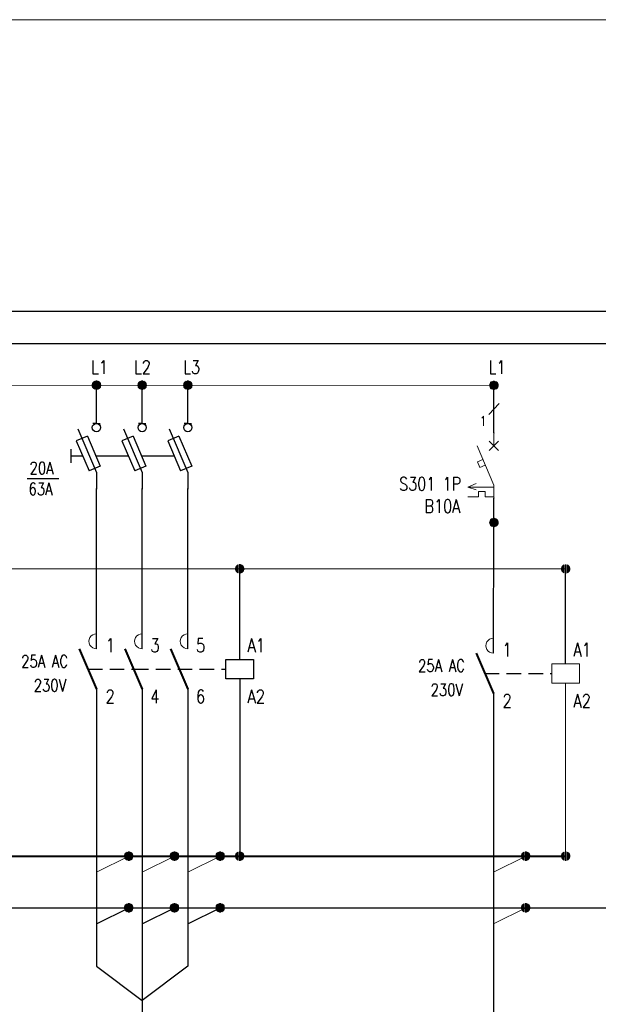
# Model space of a CAD drawing. Header units: millimetres. Extents: x 2505 to 3495, y 1397 to 1684.
# Tile 36 of 59: x 3034 to 3084, y 1599 to 1684. Entities that reach past the tile are written whole.
import ezdxf
from ezdxf.enums import TextEntityAlignment as Align

# ---------------------------------------------------------------- set-up
doc = ezdxf.new("R2010")
doc.units = ezdxf.units.MM
doc.linetypes.add('DASHED', pattern=[19.05, 12.7, -6.35])
doc.linetypes.add('DASHED2', pattern=[0.375, 0.25, -0.125])
for name, color, linetype, lineweight in [('#elektryczne', 7, 'Continuous', 20), ('EB_PRZEWODY', 3, 'Continuous', 20), ('PRZEWODY', 3, 'Continuous', 20), ('SYMBOL', 3, 'Continuous', 20), ('SZYNY', 1, 'Continuous', 40)]:
    doc.layers.add(name, color=color, linetype=linetype, lineweight=lineweight)
for name, color, linetype in [('0IE-SYMBOL', 3, 'Continuous'), ('IE-SYMBOL', 3, 'Continuous'), ('OPIS', 7, 'Continuous')]:
    doc.layers.add(name, color=color, linetype=linetype)
doc.styles.add('ROMANS', font='romans.shx', dxfattribs={"width": 0.8})
doc.styles.add('SIMPLEX', font='simplex.shx', dxfattribs={"width": 0.8})

# ---------------------------------------------------------------- blocks, each defined once
blk = doc.blocks.new('Styk stycznika 1P')
at = {"layer": 'SYMBOL'}
blk.add_arc((0, 4.197), 0.659, 89.99964, 270, dxfattribs=at)
at = {"layer": 'SZYNY'}
blk.add_line((-1.516, 3.537), (0, 0), dxfattribs=at)
blk = doc.blocks.new('P-PUNKT')
for p, q in [((-0.64, 0.17), (-0.66, 0.02)), ((-0.64, 0.17), (-0.66, 0.02)), ((-0.64, 0), (-0.66, -0.03)), ((-0.6, 0.28), (-0.64, 0.17)), ((-0.6, 0.28), (-0.64, 0.17)), ((-0.6, 0.14), (-0.64, 0.09)), ((-0.6, 0), (-0.64, 0)), ((-0.51, 0.43), (-0.6, 0.28)), ((-0.51, 0.43), (-0.6, 0.28)), ((-0.51, 0.29), (-0.6, 0.19)), ((-0.51, 0.15), (-0.6, 0.1)), ((-0.51, 0.01), (-0.6, 0)), ((-0.4, 0.52), (-0.51, 0.43)), ((-0.4, 0.52), (-0.51, 0.43)), ((-0.4, 0.41), (-0.51, 0.33)), ((-0.4, 0.29), (-0.51, 0.24)), ((-0.4, 0.17), (-0.51, 0.15)), ((-0.4, 0.06), (-0.51, 0.05)), ((-0.27, 0.61), (-0.4, 0.52)), ((-0.27, 0.61), (-0.4, 0.52)), ((-0.27, 0.5), (-0.4, 0.43)), ((-0.27, 0.38), (-0.4, 0.33)), ((-0.27, 0.27), (-0.4, 0.24)), ((-0.27, 0.16), (-0.4, 0.14)), ((-0.27, 0.05), (-0.4, 0.05)), ((-0.27, 0.61), (-0.27, -0.61)), ((-0.27, 0.61), (-0.27, -0.61)), ((-0.1, 0.66), (0.1, 0.66)), ((-0.1, 0.66), (0.1, 0.66)), ((-0.1, -0.66), (-0.1, 0.66)), ((-0.1, 0.66), (-0.1, -0.66)), ((-0.1, 0.56), (0.1, 0.56)), ((-0.1, 0.46), (0.1, 0.46)), ((-0.1, 0.36), (0.1, 0.36)), ((-0.1, 0.26), (0.1, 0.26)), ((-0.1, 0.15), (0.1, 0.15)), ((-0.1, 0.05), (0.1, 0.05)), ((0.1, -0.66), (0.1, 0.66)), ((0.1, 0.66), (0.1, -0.66)), ((0.27, 0.61), (0.27, -0.61)), ((0.27, 0.61), (0.27, -0.61)), ((0.27, 0.61), (0.4, 0.52)), ((0.27, 0.61), (0.4, 0.52)), ((0.27, 0.5), (0.4, 0.43)), ((0.27, 0.38), (0.4, 0.33)), ((0.27, 0.27), (0.4, 0.24)), ((0.27, 0.16), (0.4, 0.14)), ((0.27, 0.05), (0.4, 0.05)), ((0.4, 0.52), (0.51, 0.43)), ((0.4, 0.52), (0.51, 0.43)), ((0.4, 0.41), (0.51, 0.33)), ((0.4, 0.29), (0.51, 0.24)), ((0.4, 0.17), (0.51, 0.15)), ((0.4, 0.06), (0.51, 0.05)), ((0.51, 0.43), (0.6, 0.28)), ((0.51, 0.43), (0.6, 0.28)), ((0.51, 0.29), (0.6, 0.19)), ((0.51, 0.15), (0.6, 0.1)), ((0.51, 0.01), (0.6, 0)), ((0.6, 0.28), (0.64, 0.17)), ((0.6, 0.28), (0.64, 0.17)), ((0.6, 0.14), (0.64, 0.09)), ((0.6, 0), (0.64, 0)), ((0.64, 0.17), (0.66, 0.02)), ((0.64, 0.17), (0.66, 0.02)), ((0.64, 0), (0.66, -0.03)), ((-0.65, -0.08), (-0.64, -0.17)), ((-0.64, -0.17), (-0.65, -0.08)), ((-0.6, -0.14), (-0.64, -0.08)), ((-0.64, -0.17), (-0.6, -0.28)), ((-0.6, -0.28), (-0.64, -0.17)), ((-0.51, -0.13), (-0.6, -0.09)), ((-0.51, -0.27), (-0.6, -0.18)), ((-0.6, -0.28), (-0.51, -0.41)), ((-0.51, -0.41), (-0.6, -0.28)), ((-0.4, -0.06), (-0.51, -0.04)), ((-0.4, -0.17), (-0.51, -0.13)), ((-0.4, -0.29), (-0.51, -0.23)), ((-0.4, -0.41), (-0.51, -0.32)), ((-0.51, -0.41), (-0.4, -0.52)), ((-0.4, -0.52), (-0.51, -0.41)), ((-0.27, -0.06), (-0.4, -0.05)), ((-0.27, -0.17), (-0.4, -0.14)), ((-0.27, -0.28), (-0.4, -0.24)), ((-0.27, -0.39), (-0.4, -0.33)), ((-0.27, -0.5), (-0.4, -0.43)), ((-0.4, -0.52), (-0.27, -0.61)), ((-0.27, -0.61), (-0.4, -0.52)), ((-0.1, -0.05), (0.1, -0.05)), ((-0.1, -0.15), (0.1, -0.15)), ((-0.1, -0.26), (0.1, -0.26)), ((-0.1, -0.36), (0.1, -0.36)), ((-0.1, -0.46), (0.1, -0.46)), ((-0.1, -0.56), (0.1, -0.56)), ((0.1, -0.66), (-0.1, -0.66)), ((-0.1, -0.66), (0.1, -0.66)), ((0.27, -0.06), (0.4, -0.05)), ((0.27, -0.17), (0.4, -0.14)), ((0.27, -0.28), (0.4, -0.24)), ((0.27, -0.39), (0.4, -0.33)), ((0.27, -0.5), (0.4, -0.43)), ((0.4, -0.52), (0.27, -0.61)), ((0.27, -0.61), (0.4, -0.52)), ((0.4, -0.06), (0.51, -0.04)), ((0.4, -0.17), (0.51, -0.13)), ((0.4, -0.29), (0.51, -0.23)), ((0.4, -0.41), (0.51, -0.32)), ((0.51, -0.41), (0.4, -0.52)), ((0.4, -0.52), (0.51, -0.41)), ((0.51, -0.13), (0.6, -0.09)), ((0.51, -0.27), (0.6, -0.18)), ((0.6, -0.28), (0.51, -0.41)), ((0.51, -0.41), (0.6, -0.28)), ((0.6, -0.14), (0.64, -0.08)), ((0.64, -0.17), (0.6, -0.28)), ((0.6, -0.28), (0.64, -0.17)), ((0.65, -0.08), (0.64, -0.17)), ((0.64, -0.17), (0.65, -0.08))]:
    blk.add_line(p, q)
at = {"ltscale": 5}
blk.add_line((0.66, 0.02), (0.66, -0.08), dxfattribs=at)
blk.add_point((0, 0))
blk = doc.blocks.new('S-ZAB')
for p, q in [((-0.707114, -2.707138), (0.707099, -1.292925)), ((0.707099, -2.707138), (-0.707114, -1.292925)), ((-0.000008, -2.000032), (-0.000008, -0.000031)), ((-2.605718, -2.000032), (-0.000008, -8.080032)), ((-1.707928, -4.094892), (-2.531218, -4.447722)), ((-2.531218, -4.447722), (-2.150078, -5.337052)), ((-1.326788, -4.984212), (-2.150078, -5.337052)), ((-4.022616, -8.370921), (-2.759798, -7.798842)), ((-0.000008, -8.370921), (-4.022616, -8.370921)), ((-2.759798, -8.79886), (-4.022616, -8.370921)), ((-2.403294, -9.060289), (-2.403294, -9.874011)), ((-1.349945, -9.060289), (-2.403294, -9.060289)), ((-1.349945, -9.060289), (-1.349945, -9.874011)), ((-0.000008, -8.080032), (-0.000008, -10.080032)), ((-2.403294, -9.874011), (-4.022616, -9.874011)), ((-0.000008, -9.874011), (-1.349945, -9.874011))]:
    blk.add_line(p, q)
for p in [(-0.000008, -0.000031), (-0.000008, -10.080032)]:
    blk.add_point(p)
blk = doc.blocks.new('*U59')
for p, q in [((-0.64, 0.17), (-0.66, 0.02)), ((-0.64, 0.17), (-0.66, 0.02)), ((-0.64, 0), (-0.66, -0.03)), ((-0.6, 0.28), (-0.64, 0.17)), ((-0.6, 0.28), (-0.64, 0.17)), ((-0.6, 0.14), (-0.64, 0.09)), ((-0.6, 0), (-0.64, 0)), ((-0.51, 0.43), (-0.6, 0.28)), ((-0.51, 0.43), (-0.6, 0.28)), ((-0.51, 0.29), (-0.6, 0.19)), ((-0.51, 0.15), (-0.6, 0.1)), ((-0.51, 0.01), (-0.6, 0)), ((-0.4, 0.52), (-0.51, 0.43)), ((-0.4, 0.52), (-0.51, 0.43)), ((-0.4, 0.41), (-0.51, 0.33)), ((-0.4, 0.29), (-0.51, 0.24)), ((-0.4, 0.17), (-0.51, 0.15)), ((-0.4, 0.06), (-0.51, 0.05)), ((-0.27, 0.61), (-0.4, 0.52)), ((-0.27, 0.61), (-0.4, 0.52)), ((-0.27, 0.5), (-0.4, 0.43)), ((-0.27, 0.38), (-0.4, 0.33)), ((-0.27, 0.27), (-0.4, 0.24)), ((-0.27, 0.16), (-0.4, 0.14)), ((-0.27, 0.05), (-0.4, 0.05)), ((-0.27, 0.61), (-0.27, -0.61)), ((-0.27, 0.61), (-0.27, -0.61)), ((-0.1, 0.66), (0.1, 0.66)), ((-0.1, 0.66), (0.1, 0.66)), ((-0.1, -0.66), (-0.1, 0.66)), ((-0.1, 0.66), (-0.1, -0.66)), ((-0.1, 0.56), (0.1, 0.56)), ((-0.1, 0.46), (0.1, 0.46)), ((-0.1, 0.36), (0.1, 0.36)), ((-0.1, 0.26), (0.1, 0.26)), ((-0.1, 0.15), (0.1, 0.15)), ((-0.1, 0.05), (0.1, 0.05)), ((0.1, -0.66), (0.1, 0.66)), ((0.1, 0.66), (0.1, -0.66)), ((0.27, 0.61), (0.27, -0.61)), ((0.27, 0.61), (0.27, -0.61)), ((0.27, 0.61), (0.4, 0.52)), ((0.27, 0.61), (0.4, 0.52)), ((0.27, 0.5), (0.4, 0.43)), ((0.27, 0.38), (0.4, 0.33)), ((0.27, 0.27), (0.4, 0.24)), ((0.27, 0.16), (0.4, 0.14)), ((0.27, 0.05), (0.4, 0.05)), ((0.4, 0.52), (0.51, 0.43)), ((0.4, 0.52), (0.51, 0.43)), ((0.4, 0.41), (0.51, 0.33)), ((0.4, 0.29), (0.51, 0.24)), ((0.4, 0.17), (0.51, 0.15)), ((0.4, 0.06), (0.51, 0.05)), ((0.51, 0.43), (0.6, 0.28)), ((0.51, 0.43), (0.6, 0.28)), ((0.51, 0.29), (0.6, 0.19)), ((0.51, 0.15), (0.6, 0.1)), ((0.51, 0.01), (0.6, 0)), ((0.6, 0.28), (0.64, 0.17)), ((0.6, 0.28), (0.64, 0.17)), ((0.6, 0.14), (0.64, 0.09)), ((0.6, 0), (0.64, 0)), ((0.64, 0.17), (0.66, 0.02)), ((0.64, 0.17), (0.66, 0.02)), ((0.64, 0), (0.66, -0.03)), ((-0.65, -0.08), (-0.64, -0.17)), ((-0.64, -0.17), (-0.65, -0.08)), ((-0.6, -0.14), (-0.64, -0.08)), ((-0.64, -0.17), (-0.6, -0.28)), ((-0.6, -0.28), (-0.64, -0.17)), ((-0.51, -0.13), (-0.6, -0.09)), ((-0.51, -0.27), (-0.6, -0.18)), ((-0.6, -0.28), (-0.51, -0.41)), ((-0.51, -0.41), (-0.6, -0.28)), ((-0.4, -0.06), (-0.51, -0.04)), ((-0.4, -0.17), (-0.51, -0.13)), ((-0.4, -0.29), (-0.51, -0.23)), ((-0.4, -0.41), (-0.51, -0.32)), ((-0.51, -0.41), (-0.4, -0.52)), ((-0.4, -0.52), (-0.51, -0.41)), ((-0.27, -0.06), (-0.4, -0.05)), ((-0.27, -0.17), (-0.4, -0.14)), ((-0.27, -0.28), (-0.4, -0.24)), ((-0.27, -0.39), (-0.4, -0.33)), ((-0.27, -0.5), (-0.4, -0.43)), ((-0.4, -0.52), (-0.27, -0.61)), ((-0.27, -0.61), (-0.4, -0.52)), ((-0.1, -0.05), (0.1, -0.05)), ((-0.1, -0.15), (0.1, -0.15)), ((-0.1, -0.26), (0.1, -0.26)), ((-0.1, -0.36), (0.1, -0.36)), ((-0.1, -0.46), (0.1, -0.46)), ((-0.1, -0.56), (0.1, -0.56)), ((0.1, -0.66), (-0.1, -0.66)), ((-0.1, -0.66), (0.1, -0.66)), ((0.27, -0.06), (0.4, -0.05)), ((0.27, -0.17), (0.4, -0.14)), ((0.27, -0.28), (0.4, -0.24)), ((0.27, -0.39), (0.4, -0.33)), ((0.27, -0.5), (0.4, -0.43)), ((0.4, -0.52), (0.27, -0.61)), ((0.27, -0.61), (0.4, -0.52)), ((0.4, -0.06), (0.51, -0.04)), ((0.4, -0.17), (0.51, -0.13)), ((0.4, -0.29), (0.51, -0.23)), ((0.4, -0.41), (0.51, -0.32)), ((0.51, -0.41), (0.4, -0.52)), ((0.4, -0.52), (0.51, -0.41)), ((0.51, -0.13), (0.6, -0.09)), ((0.51, -0.27), (0.6, -0.18)), ((0.6, -0.28), (0.51, -0.41)), ((0.51, -0.41), (0.6, -0.28)), ((0.6, -0.14), (0.64, -0.08)), ((0.64, -0.17), (0.6, -0.28)), ((0.6, -0.28), (0.64, -0.17)), ((0.65, -0.08), (0.64, -0.17)), ((0.64, -0.17), (0.65, -0.08))]:
    blk.add_line(p, q)
at = {"ltscale": 5}
blk.add_line((0.66, 0.02), (0.66, -0.08), dxfattribs=at)
blk.add_point((0, 0))
blk = doc.blocks.new('Rozłącznik bezp. 3f')
for p, q in [((0, -2.8), (0, 0)), ((7.92, -2.8), (7.92, 0)), ((15.83, -2.8), (15.83, 0)), ((0, -2.8), (-0.64, -2.8)), ((0, -2.8), (0.62, -2.8)), ((7.92, -2.8), (7.27, -2.8)), ((7.92, -2.8), (8.53, -2.8)), ((15.83, -2.8), (15.19, -2.8)), ((15.83, -2.8), (16.45, -2.8)), ((-1.56, -5), (-3.49, -5.83)), ((-3.25, -3.72), (0, -11.31)), ((-1.56, -5), (0.67, -10.19)), ((6.36, -5), (4.42, -5.83)), ((4.66, -3.72), (7.92, -11.31)), ((6.36, -5), (8.58, -10.19)), ((14.28, -5), (12.34, -5.83)), ((12.58, -3.72), (15.83, -11.31)), ((14.28, -5), (16.5, -10.19)), ((-3.49, -5.83), (-1.27, -11.02)), ((4.42, -5.83), (6.65, -11.02)), ((12.34, -5.83), (14.56, -11.02)), ((-4.42, -7.23), (-4.42, -9.62)), ((0.67, -10.19), (-1.27, -11.02)), ((8.58, -10.19), (6.65, -11.02)), ((16.5, -10.19), (14.56, -11.02)), ((0, -11.31), (0, -14.11)), ((7.92, -11.31), (7.92, -14.11)), ((15.83, -11.31), (15.83, -14.11))]:
    blk.add_line(p, q)
at = {"linetype": 'DASHED', "ltscale": 3}
for p, q in [((-4.42, -8.43), (-2.38, -8.43)), ((-0.09, -8.43), (5.54, -8.43)), ((7.83, -8.43), (13.45, -8.43))]:
    blk.add_line(p, q, dxfattribs=at)
for centre in [(0, -3.51), (7.92, -3.51), (15.83, -3.51)]:
    blk.add_circle(centre, 0.717)
for p in [(0, -14.11), (7.92, -14.11), (15.83, -14.11)]:
    blk.add_point(p)
blk = doc.blocks.new('*U113')
for p, q in [((-0.64, 0.17), (-0.66, 0.02)), ((-0.64, 0.17), (-0.66, 0.02)), ((-0.64, 0), (-0.66, -0.03)), ((-0.6, 0.28), (-0.64, 0.17)), ((-0.6, 0.28), (-0.64, 0.17)), ((-0.6, 0.14), (-0.64, 0.09)), ((-0.6, 0), (-0.64, 0)), ((-0.51, 0.43), (-0.6, 0.28)), ((-0.51, 0.43), (-0.6, 0.28)), ((-0.51, 0.29), (-0.6, 0.19)), ((-0.51, 0.15), (-0.6, 0.1)), ((-0.51, 0.01), (-0.6, 0)), ((-0.4, 0.52), (-0.51, 0.43)), ((-0.4, 0.52), (-0.51, 0.43)), ((-0.4, 0.41), (-0.51, 0.33)), ((-0.4, 0.29), (-0.51, 0.24)), ((-0.4, 0.17), (-0.51, 0.15)), ((-0.4, 0.06), (-0.51, 0.05)), ((-0.27, 0.61), (-0.4, 0.52)), ((-0.27, 0.61), (-0.4, 0.52)), ((-0.27, 0.5), (-0.4, 0.43)), ((-0.27, 0.38), (-0.4, 0.33)), ((-0.27, 0.27), (-0.4, 0.24)), ((-0.27, 0.16), (-0.4, 0.14)), ((-0.27, 0.05), (-0.4, 0.05)), ((-0.27, 0.61), (-0.27, -0.61)), ((-0.27, 0.61), (-0.27, -0.61)), ((-0.1, 0.66), (0.1, 0.66)), ((-0.1, 0.66), (0.1, 0.66)), ((-0.1, -0.66), (-0.1, 0.66)), ((-0.1, 0.66), (-0.1, -0.66)), ((-0.1, 0.56), (0.1, 0.56)), ((-0.1, 0.46), (0.1, 0.46)), ((-0.1, 0.36), (0.1, 0.36)), ((-0.1, 0.26), (0.1, 0.26)), ((-0.1, 0.15), (0.1, 0.15)), ((-0.1, 0.05), (0.1, 0.05)), ((0.1, -0.66), (0.1, 0.66)), ((0.1, 0.66), (0.1, -0.66)), ((0.27, 0.61), (0.27, -0.61)), ((0.27, 0.61), (0.27, -0.61)), ((0.27, 0.61), (0.4, 0.52)), ((0.27, 0.61), (0.4, 0.52)), ((0.27, 0.5), (0.4, 0.43)), ((0.27, 0.38), (0.4, 0.33)), ((0.27, 0.27), (0.4, 0.24)), ((0.27, 0.16), (0.4, 0.14)), ((0.27, 0.05), (0.4, 0.05)), ((0.4, 0.52), (0.51, 0.43)), ((0.4, 0.52), (0.51, 0.43)), ((0.4, 0.41), (0.51, 0.33)), ((0.4, 0.29), (0.51, 0.24)), ((0.4, 0.17), (0.51, 0.15)), ((0.4, 0.06), (0.51, 0.05)), ((0.51, 0.43), (0.6, 0.28)), ((0.51, 0.43), (0.6, 0.28)), ((0.51, 0.29), (0.6, 0.19)), ((0.51, 0.15), (0.6, 0.1)), ((0.51, 0.01), (0.6, 0)), ((0.6, 0.28), (0.64, 0.17)), ((0.6, 0.28), (0.64, 0.17)), ((0.6, 0.14), (0.64, 0.09)), ((0.6, 0), (0.64, 0)), ((0.64, 0.17), (0.66, 0.02)), ((0.64, 0.17), (0.66, 0.02)), ((0.64, 0), (0.66, -0.03)), ((-0.65, -0.08), (-0.64, -0.17)), ((-0.64, -0.17), (-0.65, -0.08)), ((-0.6, -0.14), (-0.64, -0.08)), ((-0.64, -0.17), (-0.6, -0.28)), ((-0.6, -0.28), (-0.64, -0.17)), ((-0.51, -0.13), (-0.6, -0.09)), ((-0.51, -0.27), (-0.6, -0.18)), ((-0.6, -0.28), (-0.51, -0.41)), ((-0.51, -0.41), (-0.6, -0.28)), ((-0.4, -0.06), (-0.51, -0.04)), ((-0.4, -0.17), (-0.51, -0.13)), ((-0.4, -0.29), (-0.51, -0.23)), ((-0.4, -0.41), (-0.51, -0.32)), ((-0.51, -0.41), (-0.4, -0.52)), ((-0.4, -0.52), (-0.51, -0.41)), ((-0.27, -0.06), (-0.4, -0.05)), ((-0.27, -0.17), (-0.4, -0.14)), ((-0.27, -0.28), (-0.4, -0.24)), ((-0.27, -0.39), (-0.4, -0.33)), ((-0.27, -0.5), (-0.4, -0.43)), ((-0.4, -0.52), (-0.27, -0.61)), ((-0.27, -0.61), (-0.4, -0.52)), ((-0.1, -0.05), (0.1, -0.05)), ((-0.1, -0.15), (0.1, -0.15)), ((-0.1, -0.26), (0.1, -0.26)), ((-0.1, -0.36), (0.1, -0.36)), ((-0.1, -0.46), (0.1, -0.46)), ((-0.1, -0.56), (0.1, -0.56)), ((0.1, -0.66), (-0.1, -0.66)), ((-0.1, -0.66), (0.1, -0.66)), ((0.27, -0.06), (0.4, -0.05)), ((0.27, -0.17), (0.4, -0.14)), ((0.27, -0.28), (0.4, -0.24)), ((0.27, -0.39), (0.4, -0.33)), ((0.27, -0.5), (0.4, -0.43)), ((0.4, -0.52), (0.27, -0.61)), ((0.27, -0.61), (0.4, -0.52)), ((0.4, -0.06), (0.51, -0.04)), ((0.4, -0.17), (0.51, -0.13)), ((0.4, -0.29), (0.51, -0.23)), ((0.4, -0.41), (0.51, -0.32)), ((0.51, -0.41), (0.4, -0.52)), ((0.4, -0.52), (0.51, -0.41)), ((0.51, -0.13), (0.6, -0.09)), ((0.51, -0.27), (0.6, -0.18)), ((0.6, -0.28), (0.51, -0.41)), ((0.51, -0.41), (0.6, -0.28)), ((0.6, -0.14), (0.64, -0.08)), ((0.64, -0.17), (0.6, -0.28)), ((0.6, -0.28), (0.64, -0.17)), ((0.65, -0.08), (0.64, -0.17)), ((0.64, -0.17), (0.65, -0.08))]:
    blk.add_line(p, q)
at = {"ltscale": 5}
blk.add_line((0.66, 0.02), (0.66, -0.08), dxfattribs=at)
blk.add_point((0, 0))
blk = doc.blocks.new('*U114')
for p, q in [((-0.64, 0.17), (-0.66, 0.02)), ((-0.64, 0.17), (-0.66, 0.02)), ((-0.64, 0), (-0.66, -0.03)), ((-0.6, 0.28), (-0.64, 0.17)), ((-0.6, 0.28), (-0.64, 0.17)), ((-0.6, 0.14), (-0.64, 0.09)), ((-0.6, 0), (-0.64, 0)), ((-0.51, 0.43), (-0.6, 0.28)), ((-0.51, 0.43), (-0.6, 0.28)), ((-0.51, 0.29), (-0.6, 0.19)), ((-0.51, 0.15), (-0.6, 0.1)), ((-0.51, 0.01), (-0.6, 0)), ((-0.4, 0.52), (-0.51, 0.43)), ((-0.4, 0.52), (-0.51, 0.43)), ((-0.4, 0.41), (-0.51, 0.33)), ((-0.4, 0.29), (-0.51, 0.24)), ((-0.4, 0.17), (-0.51, 0.15)), ((-0.4, 0.06), (-0.51, 0.05)), ((-0.27, 0.61), (-0.4, 0.52)), ((-0.27, 0.61), (-0.4, 0.52)), ((-0.27, 0.5), (-0.4, 0.43)), ((-0.27, 0.38), (-0.4, 0.33)), ((-0.27, 0.27), (-0.4, 0.24)), ((-0.27, 0.16), (-0.4, 0.14)), ((-0.27, 0.05), (-0.4, 0.05)), ((-0.27, 0.61), (-0.27, -0.61)), ((-0.27, 0.61), (-0.27, -0.61)), ((-0.1, 0.66), (0.1, 0.66)), ((-0.1, 0.66), (0.1, 0.66)), ((-0.1, -0.66), (-0.1, 0.66)), ((-0.1, 0.66), (-0.1, -0.66)), ((-0.1, 0.56), (0.1, 0.56)), ((-0.1, 0.46), (0.1, 0.46)), ((-0.1, 0.36), (0.1, 0.36)), ((-0.1, 0.26), (0.1, 0.26)), ((-0.1, 0.15), (0.1, 0.15)), ((-0.1, 0.05), (0.1, 0.05)), ((0.1, -0.66), (0.1, 0.66)), ((0.1, 0.66), (0.1, -0.66)), ((0.27, 0.61), (0.27, -0.61)), ((0.27, 0.61), (0.27, -0.61)), ((0.27, 0.61), (0.4, 0.52)), ((0.27, 0.61), (0.4, 0.52)), ((0.27, 0.5), (0.4, 0.43)), ((0.27, 0.38), (0.4, 0.33)), ((0.27, 0.27), (0.4, 0.24)), ((0.27, 0.16), (0.4, 0.14)), ((0.27, 0.05), (0.4, 0.05)), ((0.4, 0.52), (0.51, 0.43)), ((0.4, 0.52), (0.51, 0.43)), ((0.4, 0.41), (0.51, 0.33)), ((0.4, 0.29), (0.51, 0.24)), ((0.4, 0.17), (0.51, 0.15)), ((0.4, 0.06), (0.51, 0.05)), ((0.51, 0.43), (0.6, 0.28)), ((0.51, 0.43), (0.6, 0.28)), ((0.51, 0.29), (0.6, 0.19)), ((0.51, 0.15), (0.6, 0.1)), ((0.51, 0.01), (0.6, 0)), ((0.6, 0.28), (0.64, 0.17)), ((0.6, 0.28), (0.64, 0.17)), ((0.6, 0.14), (0.64, 0.09)), ((0.6, 0), (0.64, 0)), ((0.64, 0.17), (0.66, 0.02)), ((0.64, 0.17), (0.66, 0.02)), ((0.64, 0), (0.66, -0.03)), ((-0.65, -0.08), (-0.64, -0.17)), ((-0.64, -0.17), (-0.65, -0.08)), ((-0.6, -0.14), (-0.64, -0.08)), ((-0.64, -0.17), (-0.6, -0.28)), ((-0.6, -0.28), (-0.64, -0.17)), ((-0.51, -0.13), (-0.6, -0.09)), ((-0.51, -0.27), (-0.6, -0.18)), ((-0.6, -0.28), (-0.51, -0.41)), ((-0.51, -0.41), (-0.6, -0.28)), ((-0.4, -0.06), (-0.51, -0.04)), ((-0.4, -0.17), (-0.51, -0.13)), ((-0.4, -0.29), (-0.51, -0.23)), ((-0.4, -0.41), (-0.51, -0.32)), ((-0.51, -0.41), (-0.4, -0.52)), ((-0.4, -0.52), (-0.51, -0.41)), ((-0.27, -0.06), (-0.4, -0.05)), ((-0.27, -0.17), (-0.4, -0.14)), ((-0.27, -0.28), (-0.4, -0.24)), ((-0.27, -0.39), (-0.4, -0.33)), ((-0.27, -0.5), (-0.4, -0.43)), ((-0.4, -0.52), (-0.27, -0.61)), ((-0.27, -0.61), (-0.4, -0.52)), ((-0.1, -0.05), (0.1, -0.05)), ((-0.1, -0.15), (0.1, -0.15)), ((-0.1, -0.26), (0.1, -0.26)), ((-0.1, -0.36), (0.1, -0.36)), ((-0.1, -0.46), (0.1, -0.46)), ((-0.1, -0.56), (0.1, -0.56)), ((0.1, -0.66), (-0.1, -0.66)), ((-0.1, -0.66), (0.1, -0.66)), ((0.27, -0.06), (0.4, -0.05)), ((0.27, -0.17), (0.4, -0.14)), ((0.27, -0.28), (0.4, -0.24)), ((0.27, -0.39), (0.4, -0.33)), ((0.27, -0.5), (0.4, -0.43)), ((0.4, -0.52), (0.27, -0.61)), ((0.27, -0.61), (0.4, -0.52)), ((0.4, -0.06), (0.51, -0.04)), ((0.4, -0.17), (0.51, -0.13)), ((0.4, -0.29), (0.51, -0.23)), ((0.4, -0.41), (0.51, -0.32)), ((0.51, -0.41), (0.4, -0.52)), ((0.4, -0.52), (0.51, -0.41)), ((0.51, -0.13), (0.6, -0.09)), ((0.51, -0.27), (0.6, -0.18)), ((0.6, -0.28), (0.51, -0.41)), ((0.51, -0.41), (0.6, -0.28)), ((0.6, -0.14), (0.64, -0.08)), ((0.64, -0.17), (0.6, -0.28)), ((0.6, -0.28), (0.64, -0.17)), ((0.65, -0.08), (0.64, -0.17)), ((0.64, -0.17), (0.65, -0.08))]:
    blk.add_line(p, q)
at = {"ltscale": 5}
blk.add_line((0.66, 0.02), (0.66, -0.08), dxfattribs=at)
blk.add_point((0, 0))
blk = doc.blocks.new('*U115')
for p, q in [((-0.64, 0.17), (-0.66, 0.02)), ((-0.64, 0.17), (-0.66, 0.02)), ((-0.64, 0), (-0.66, -0.03)), ((-0.6, 0.28), (-0.64, 0.17)), ((-0.6, 0.28), (-0.64, 0.17)), ((-0.6, 0.14), (-0.64, 0.09)), ((-0.6, 0), (-0.64, 0)), ((-0.51, 0.43), (-0.6, 0.28)), ((-0.51, 0.43), (-0.6, 0.28)), ((-0.51, 0.29), (-0.6, 0.19)), ((-0.51, 0.15), (-0.6, 0.1)), ((-0.51, 0.01), (-0.6, 0)), ((-0.4, 0.52), (-0.51, 0.43)), ((-0.4, 0.52), (-0.51, 0.43)), ((-0.4, 0.41), (-0.51, 0.33)), ((-0.4, 0.29), (-0.51, 0.24)), ((-0.4, 0.17), (-0.51, 0.15)), ((-0.4, 0.06), (-0.51, 0.05)), ((-0.27, 0.61), (-0.4, 0.52)), ((-0.27, 0.61), (-0.4, 0.52)), ((-0.27, 0.5), (-0.4, 0.43)), ((-0.27, 0.38), (-0.4, 0.33)), ((-0.27, 0.27), (-0.4, 0.24)), ((-0.27, 0.16), (-0.4, 0.14)), ((-0.27, 0.05), (-0.4, 0.05)), ((-0.27, 0.61), (-0.27, -0.61)), ((-0.27, 0.61), (-0.27, -0.61)), ((-0.1, 0.66), (0.1, 0.66)), ((-0.1, 0.66), (0.1, 0.66)), ((-0.1, -0.66), (-0.1, 0.66)), ((-0.1, 0.66), (-0.1, -0.66)), ((-0.1, 0.56), (0.1, 0.56)), ((-0.1, 0.46), (0.1, 0.46)), ((-0.1, 0.36), (0.1, 0.36)), ((-0.1, 0.26), (0.1, 0.26)), ((-0.1, 0.15), (0.1, 0.15)), ((-0.1, 0.05), (0.1, 0.05)), ((0.1, -0.66), (0.1, 0.66)), ((0.1, 0.66), (0.1, -0.66)), ((0.27, 0.61), (0.27, -0.61)), ((0.27, 0.61), (0.27, -0.61)), ((0.27, 0.61), (0.4, 0.52)), ((0.27, 0.61), (0.4, 0.52)), ((0.27, 0.5), (0.4, 0.43)), ((0.27, 0.38), (0.4, 0.33)), ((0.27, 0.27), (0.4, 0.24)), ((0.27, 0.16), (0.4, 0.14)), ((0.27, 0.05), (0.4, 0.05)), ((0.4, 0.52), (0.51, 0.43)), ((0.4, 0.52), (0.51, 0.43)), ((0.4, 0.41), (0.51, 0.33)), ((0.4, 0.29), (0.51, 0.24)), ((0.4, 0.17), (0.51, 0.15)), ((0.4, 0.06), (0.51, 0.05)), ((0.51, 0.43), (0.6, 0.28)), ((0.51, 0.43), (0.6, 0.28)), ((0.51, 0.29), (0.6, 0.19)), ((0.51, 0.15), (0.6, 0.1)), ((0.51, 0.01), (0.6, 0)), ((0.6, 0.28), (0.64, 0.17)), ((0.6, 0.28), (0.64, 0.17)), ((0.6, 0.14), (0.64, 0.09)), ((0.6, 0), (0.64, 0)), ((0.64, 0.17), (0.66, 0.02)), ((0.64, 0.17), (0.66, 0.02)), ((0.64, 0), (0.66, -0.03)), ((-0.65, -0.08), (-0.64, -0.17)), ((-0.64, -0.17), (-0.65, -0.08)), ((-0.6, -0.14), (-0.64, -0.08)), ((-0.64, -0.17), (-0.6, -0.28)), ((-0.6, -0.28), (-0.64, -0.17)), ((-0.51, -0.13), (-0.6, -0.09)), ((-0.51, -0.27), (-0.6, -0.18)), ((-0.6, -0.28), (-0.51, -0.41)), ((-0.51, -0.41), (-0.6, -0.28)), ((-0.4, -0.06), (-0.51, -0.04)), ((-0.4, -0.17), (-0.51, -0.13)), ((-0.4, -0.29), (-0.51, -0.23)), ((-0.4, -0.41), (-0.51, -0.32)), ((-0.51, -0.41), (-0.4, -0.52)), ((-0.4, -0.52), (-0.51, -0.41)), ((-0.27, -0.06), (-0.4, -0.05)), ((-0.27, -0.17), (-0.4, -0.14)), ((-0.27, -0.28), (-0.4, -0.24)), ((-0.27, -0.39), (-0.4, -0.33)), ((-0.27, -0.5), (-0.4, -0.43)), ((-0.4, -0.52), (-0.27, -0.61)), ((-0.27, -0.61), (-0.4, -0.52)), ((-0.1, -0.05), (0.1, -0.05)), ((-0.1, -0.15), (0.1, -0.15)), ((-0.1, -0.26), (0.1, -0.26)), ((-0.1, -0.36), (0.1, -0.36)), ((-0.1, -0.46), (0.1, -0.46)), ((-0.1, -0.56), (0.1, -0.56)), ((0.1, -0.66), (-0.1, -0.66)), ((-0.1, -0.66), (0.1, -0.66)), ((0.27, -0.06), (0.4, -0.05)), ((0.27, -0.17), (0.4, -0.14)), ((0.27, -0.28), (0.4, -0.24)), ((0.27, -0.39), (0.4, -0.33)), ((0.27, -0.5), (0.4, -0.43)), ((0.4, -0.52), (0.27, -0.61)), ((0.27, -0.61), (0.4, -0.52)), ((0.4, -0.06), (0.51, -0.04)), ((0.4, -0.17), (0.51, -0.13)), ((0.4, -0.29), (0.51, -0.23)), ((0.4, -0.41), (0.51, -0.32)), ((0.51, -0.41), (0.4, -0.52)), ((0.4, -0.52), (0.51, -0.41)), ((0.51, -0.13), (0.6, -0.09)), ((0.51, -0.27), (0.6, -0.18)), ((0.6, -0.28), (0.51, -0.41)), ((0.51, -0.41), (0.6, -0.28)), ((0.6, -0.14), (0.64, -0.08)), ((0.64, -0.17), (0.6, -0.28)), ((0.6, -0.28), (0.64, -0.17)), ((0.65, -0.08), (0.64, -0.17)), ((0.64, -0.17), (0.65, -0.08))]:
    blk.add_line(p, q)
at = {"ltscale": 5}
blk.add_line((0.66, 0.02), (0.66, -0.08), dxfattribs=at)
blk.add_point((0, 0))

msp = doc.modelspace()

# ---------------------------------------------------------------- linework, layer by layer
at = {"layer": '#elektryczne'}
msp.add_lwpolyline([(3494.655, 1396.928), (2504.655, 1396.928), (2504.655, 1683.928), (3494.655, 1683.928)], dxfattribs=at)
at = {"layer": 'EB_PRZEWODY', "lineweight": -3, "ltscale": 5}
for p, q in [((3041.075, 1606.344), (3043.847, 1607.73)), ((3044.993, 1606.344), (3047.765, 1607.73)), ((3048.912, 1606.344), (3051.684, 1607.73))]:
    msp.add_line(p, q, dxfattribs=at)
at = {"layer": 'IE-SYMBOL', "lineweight": -3}
for p, q in [((3041.075, 1650.667), (3041.075, 1652.562)), ((3044.993, 1650.667), (3044.993, 1652.561)), ((3048.912, 1650.667), (3048.912, 1652.56)), ((3041.075, 1629.947), (3041.075, 1641.863)), ((3044.993, 1629.947), (3044.993, 1641.863)), ((3048.912, 1629.947), (3048.912, 1641.863)), ((3053.363, 1629.041), (3053.363, 1636.809)), ((3041.075, 1626.482), (3041.075, 1602.715)), ((3044.993, 1626.482), (3044.993, 1584.938)), ((3048.912, 1626.482), (3048.912, 1602.715)), ((3075.114, 1617.92), (3075.114, 1584.938))]:
    msp.add_line(p, q, dxfattribs=at)
at = {"layer": 'IE-SYMBOL'}
for p, q in [((3075.158, 1648.468), (3075.158, 1652.554)), ((3075.158, 1640.784), (3075.158, 1642.886)), ((3081.313, 1628.666), (3081.313, 1636.802)), ((3075.114, 1626.107), (3075.114, 1617.92))]:
    msp.add_line(p, q, dxfattribs=at)
at = {"layer": 'IE-SYMBOL', "color": 3}
msp.add_line((3075.114, 1629.572), (3075.158, 1640.784), dxfattribs=at)
at = {"layer": 'IE-SYMBOL', "lineweight": -3}
for points in [[(3041.075, 1602.715), (3044.993, 1599.782)], [(3048.912, 1602.715), (3044.993, 1599.782)]]:
    msp.add_lwpolyline(points, dxfattribs=at)
at = {"layer": 'OPIS', "lineweight": -3}
msp.add_line((3035.134, 1644.549), (3037.834, 1644.549), dxfattribs=at)
at = {"layer": 'OPIS', "linetype": 'DASHED2', "lineweight": -3, "ltscale": 5}
for p, q in [((3040.333, 1628.214), (3044.294, 1628.214)), ((3040.333, 1628.214), (3044.294, 1628.214)), ((3044.294, 1628.214), (3052.173, 1628.214))]:
    msp.add_line(p, q, dxfattribs=at)
at = {"layer": 'OPIS', "linetype": 'DASHED2', "ltscale": 5}
msp.add_line((3074.372, 1627.839), (3080.123, 1627.839), dxfattribs=at)
at = {"layer": 'PRZEWODY', "ltscale": 5}
for p, q in [((3013.058, 1652.568), (3075.158, 1652.554)), ((3030.49, 1636.802), (3081.313, 1636.802))]:
    msp.add_line(p, q, dxfattribs=at)
at = {"layer": 'PRZEWODY'}
for p, q in [((3041.075, 1610.778), (3043.847, 1612.164)), ((3044.993, 1610.778), (3047.765, 1612.164)), ((3048.912, 1610.778), (3051.684, 1612.164)), ((3075.114, 1610.778), (3077.886, 1612.164)), ((3075.114, 1606.344), (3077.886, 1607.73))]:
    msp.add_line(p, q, dxfattribs=at)
at = {"layer": 'PRZEWODY', "lineweight": -3}
msp.add_lwpolyline([(3052.173, 1629.041), (3054.553, 1629.041), (3054.553, 1627.387), (3052.173, 1627.387)], close=True, dxfattribs=at)
at = {"layer": 'PRZEWODY'}
msp.add_lwpolyline([(3080.123, 1628.666), (3082.503, 1628.666), (3082.503, 1627.012), (3080.123, 1627.012)], close=True, dxfattribs=at)
at = {"layer": 'PRZEWODY', "lineweight": -3}
msp.add_lwpolyline([(3053.363, 1627.387), (3053.363, 1620.941), (3053.363, 1612.164)], dxfattribs=at)
at = {"layer": 'PRZEWODY'}
msp.add_lwpolyline([(3081.313, 1627.012), (3081.313, 1620.566), (3081.313, 1612.164)], dxfattribs=at)
at = {"layer": 'SYMBOL'}
msp.add_line((3074.717, 1650.042), (3075.598, 1650.987), dxfattribs=at)
at = {"layer": 'SYMBOL', "lineweight": -3}
for p, q in [((3041.075, 1641.863), (3041.075, 1643.681)), ((3044.993, 1641.863), (3044.993, 1643.681)), ((3048.912, 1641.863), (3048.912, 1643.681))]:
    msp.add_line(p, q, dxfattribs=at)
at = {"layer": 'SZYNY', "lineweight": -3}
msp.add_line((2535.213, 1658.908), (3453.726, 1658.908), dxfattribs=at)
at = {"layer": 'SZYNY', "color": 5, "lineweight": -3}
msp.add_line((2535.213, 1656.136), (3453.726, 1656.136), dxfattribs=at)
at = {"layer": 'SZYNY', "color": 5}
msp.add_line((2988.353, 1612.164), (3081.313, 1612.164), dxfattribs=at)
at = {"layer": 'SZYNY', "color": 4, "lineweight": -3}
msp.add_line((2651.376, 1607.731), (3453.726, 1607.73), dxfattribs=at)

# ---------------------------------------------------------------- block references
at = {"lineweight": -3, "xscale": 0.9795646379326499, "yscale": 0.9795646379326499, "zscale": 0.9795646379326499}
for p in [(3041.075, 1626.482), (3044.993, 1626.482), (3048.912, 1626.482)]:
    msp.add_blockref('Styk stycznika 1P', p, dxfattribs=at)
at = {"xscale": 0.9795646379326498, "yscale": 0.9795646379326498, "zscale": 0.9795646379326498}
msp.add_blockref('Styk stycznika 1P', (3075.114, 1626.107), dxfattribs=at)
at = {"layer": '0IE-SYMBOL', "lineweight": -3, "xscale": 0.4950000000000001, "yscale": 0.4950000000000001, "zscale": 0.4950000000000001}
msp.add_blockref('Rozłącznik bezp. 3f', (3041.075, 1650.667), dxfattribs=at)
at = {"layer": 'EB_PRZEWODY', "lineweight": -3, "ltscale": 5, "xscale": 0.5544000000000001, "yscale": 0.5544000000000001, "zscale": 0.5544000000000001}
for name, p in [('*U113', (3043.847, 1607.73)), ('*U114', (3047.765, 1607.73)), ('*U115', (3051.684, 1607.73))]:
    msp.add_blockref(name, p, dxfattribs=at)
at = {"layer": 'PRZEWODY', "lineweight": -3, "xscale": 0.5543999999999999, "yscale": 0.5543999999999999, "zscale": 0.5543999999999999}
for p in [(3041.075, 1652.562), (3044.993, 1652.562), (3048.912, 1652.562), (3053.363, 1636.809), (3053.363, 1612.164)]:
    msp.add_blockref('P-PUNKT', p, dxfattribs=at)
at = {"layer": 'PRZEWODY'}
for name, p, xscale, yscale, zscale in [('P-PUNKT', (3075.158, 1652.554), 0.5543999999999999, 0.5543999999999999, 0.5543999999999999), ('*U59', (3075.158, 1640.784), 0.5544, 0.5544, 0.5544), ('P-PUNKT', (3081.313, 1636.802), 0.5543999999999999, 0.5543999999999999, 0.5543999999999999), ('P-PUNKT', (3043.847, 1612.164), 0.5543999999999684, 0.5543999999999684, 0.5543999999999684), ('P-PUNKT', (3047.765, 1612.164), 0.5543999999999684, 0.5543999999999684, 0.5543999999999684), ('P-PUNKT', (3051.684, 1612.164), 0.5543999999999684, 0.5543999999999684, 0.5543999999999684), ('P-PUNKT', (3077.886, 1612.164), 0.5543999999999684, 0.5543999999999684, 0.5543999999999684), ('P-PUNKT', (3081.313, 1612.164), 0.5543999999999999, 0.5543999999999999, 0.5543999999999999), ('P-PUNKT', (3077.886, 1607.73), 0.5543999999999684, 0.5543999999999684, 0.5543999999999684)]:
    msp.add_blockref(name, p, dxfattribs=dict(at, xscale=xscale, yscale=yscale, zscale=zscale))
at = {"layer": 'SYMBOL', "xscale": 0.5543999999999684, "yscale": 0.5543999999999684, "zscale": 0.5543999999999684}
msp.add_blockref('S-ZAB', (3075.158, 1648.468), dxfattribs=at)

# ---------------------------------------------------------------- texts
at = {"layer": 'OPIS', "lineweight": -3, "style": 'SIMPLEX', "width": 0.8}
for s, height, p in [('L1', 1.134, (3040.621, 1653.554)), ('L2', 1.134, (3044.306, 1653.554)), ('L3', 1.134, (3048.523, 1653.554)), ('20A', 1.0395, (3035.337, 1644.936)), ('63A', 1.0395, (3035.252, 1643.146))]:
    msp.add_text(s, height=height, dxfattribs=at).set_placement(p)
at = {"layer": 'OPIS', "style": 'SIMPLEX', "width": 0.8}
for s, height, p in [('L1', 1.134, (3074.715, 1653.546)), ('1', 0.832, (3073.94, 1649.076)), ('25A AC', 1.0395, (3034.613, 1628.359)), ('25A AC', 1.0395, (3068.652, 1627.985)), ('230V', 1.0395, (3035.692, 1626.291)), ('230V', 1.0395, (3069.731, 1625.916))]:
    msp.add_text(s, height=height, dxfattribs=at).set_placement(p)
for s, p in [('S301 1P', (3072.359, 1643.201)), ('B10A', (3072.279, 1641.274))]:
    msp.add_text(s, height=1.134, dxfattribs=at).set_placement(p, align=Align.BOTTOM_RIGHT)
at = {"layer": 'OPIS', "lineweight": -3, "style": 'ROMANS', "width": 0.8}
for s, height, p in [('1', 1.158, (3042.255, 1629.673)), ('3', 1.158, (3046.09, 1629.673)), ('5', 1.158, (3050.008, 1629.673)), ('A1', 1.1577, (3054.78, 1629.673)), ('2', 1.158, (3042.255, 1625.28)), ('4', 1.158, (3046.09, 1625.28)), ('6', 1.158, (3050.008, 1625.28)), ('A2', 1.1577, (3054.78, 1625.28))]:
    msp.add_text(s, height=height, dxfattribs=at).set_placement(p, align=Align.CENTER)
at = {"layer": 'OPIS', "style": 'ROMANS', "width": 0.8}
for s, height, p in [('1', 1.158, (3076.295, 1629.298)), ('A1', 1.1577, (3082.729, 1629.298)), ('2', 1.158, (3076.295, 1624.905)), ('A2', 1.1577, (3082.729, 1624.905))]:
    msp.add_text(s, height=height, dxfattribs=at).set_placement(p, align=Align.CENTER)

doc.saveas('drawing.dxf')
